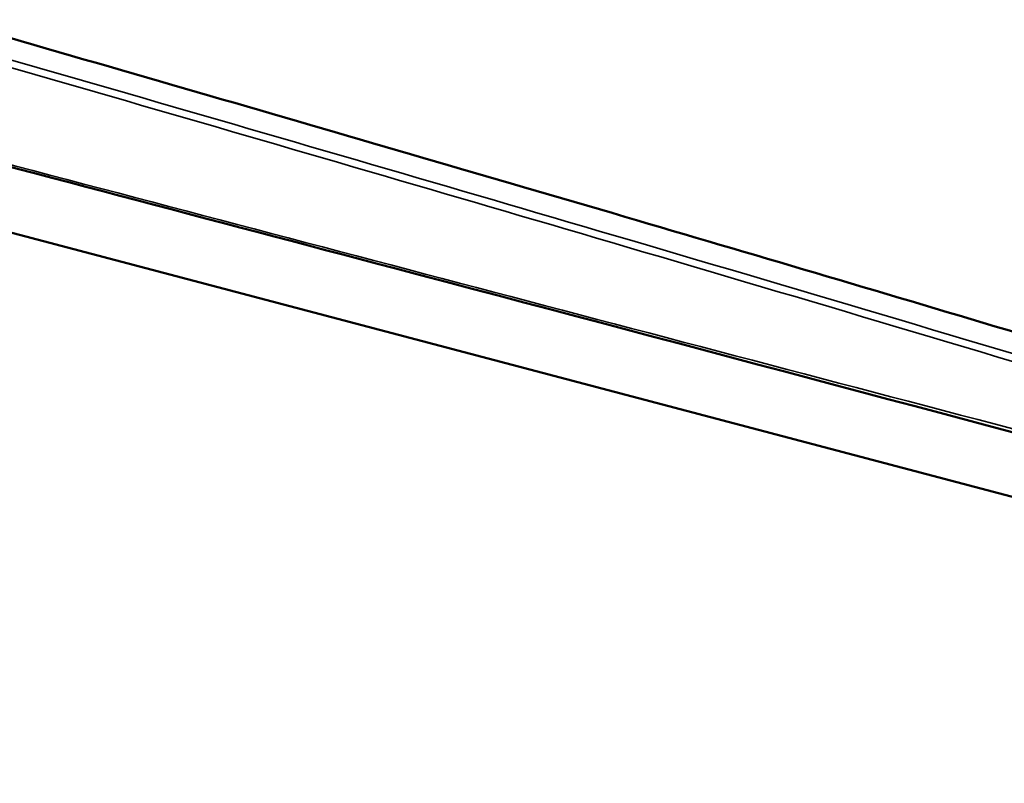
# Model space of a CAD drawing. Header units: inches. Extents: x 1.3 to 22.7, y 0.2 to 18.2.
# Tile 29 of 65: x 7.185 to 7.564, y 13.141 to 13.435. Entities that reach past the tile are written whole.
import ezdxf

# ---------------------------------------------------------------- set-up
doc = ezdxf.new("R2010")
doc.units = ezdxf.units.IN
doc.header["$LTSCALE"] = 0.833333
doc.header["$MEASUREMENT"] = 0
doc.layers.add('Visible (ANSI)', color=7, linetype='Continuous', lineweight=50)
doc.layers.add('Visible Narrow (ANSI)', color=7, linetype='Continuous', lineweight=35)

msp = doc.modelspace()

# ---------------------------------------------------------------- linework, layer by layer
at = {"layer": 'Visible (ANSI)'}
msp.add_line((7.985, 13.14122), (7.1255, 13.36809), dxfattribs=at)
for points, knots in [([(6.33867, 13.65974), (6.33972, 13.65952), (6.34435, 13.65855), (6.35578, 13.65592), (6.37685, 13.65088), (6.4096, 13.64268), (6.45612, 13.63067), (6.50452, 13.61786), (6.55178, 13.60515), (6.59426, 13.59362), (6.64187, 13.58058), (6.69487, 13.56595), (6.75323, 13.54971), (6.84028, 13.52534), (7.00939, 13.47759), (7.21004, 13.42011), (7.41424, 13.3606), (7.53832, 13.32391), (7.63191, 13.2958), (7.69568, 13.2764), (7.75394, 13.25843), (7.79089, 13.2467), (7.80828, 13.24118)], [0, 0, 0, 0, 0.009513, 0.041989, 0.103346, 0.199513, 0.336424, 0.520017, 0.631176, 0.756234, 0.895932, 1.051016, 1.221724, 1.406292, 1.807929, 2.677688, 3.109515, 3.515113, 3.702409, 3.876348, 4.034665, 4.175099, 4.175099, 4.175099, 4.175099]), ([(7.97707, 13.16946), (7.75739, 13.225), (7.54117, 13.28371), (7.2581, 13.35834), (7.18807, 13.37682), (7.11841, 13.3952)], [0, 0, 0, 0, 1.322351, 1.322351, 1.764925, 1.764925, 1.764925, 1.764925])]:
    msp.add_open_spline(points, degree=3, knots=knots, dxfattribs=at)
at = {"layer": 'Visible Narrow (ANSI)'}
for points, knots in [([(6.33138, 13.65092), (6.34276, 13.64854), (6.3542, 13.64574), (6.37632, 13.64034), (6.38701, 13.63766), (6.43347, 13.62587), (6.46935, 13.6164), (6.5644, 13.59095), (6.62376, 13.57466), (6.80303, 13.52492), (6.9238, 13.49073), (7.04571, 13.45587), (7.16876, 13.42069), (7.29297, 13.38476), (7.48744, 13.32753), (7.55689, 13.3069), (7.68472, 13.26819), (7.74299, 13.25018), (7.80149, 13.23159)], [0.000036, 0.000036, 0.000036, 0.000036, 0.103167, 0.103167, 0.199283, 0.199283, 0.519716, 0.519716, 1.043576, 1.043576, 2.087153, 2.087153, 2.087153, 3.130842, 3.130842, 3.701923, 3.701923, 4.174523, 4.174523, 4.174523, 4.174523]), ([(7.80246, 13.23435), (7.74397, 13.25294), (7.68567, 13.27095), (7.55782, 13.30965), (7.48837, 13.33027), (7.29389, 13.38749), (7.16968, 13.4234), (7.04662, 13.45858), (6.92472, 13.49342), (6.80394, 13.5276), (6.62466, 13.57732), (6.5653, 13.5936), (6.47023, 13.61904), (6.43435, 13.62851), (6.38788, 13.6403), (6.37718, 13.64299), (6.35504, 13.64839), (6.34354, 13.65119), (6.33216, 13.65357)], [-4.174531, -4.174531, -4.174531, -4.174531, -3.701923, -3.701923, -3.130842, -3.130842, -2.087153, -2.087153, -2.087153, -1.043576, -1.043576, -0.519716, -0.519716, -0.199283, -0.199283, -0.103167, -0.103167, 0, 0, 0, 0]), ([(7.97665, 13.17046), (7.95936, 13.17483), (7.94208, 13.1794), (7.90315, 13.18957), (7.8815, 13.19523), (7.8254, 13.20992), (7.79101, 13.21894), (7.68419, 13.24699), (7.61206, 13.26596), (7.54033, 13.28484), (7.46898, 13.30362), (7.39802, 13.32232), (7.25724, 13.35943), (7.18742, 13.37785), (7.11797, 13.39617)], [0.000059, 0.000059, 0.000059, 0.000059, 0.137789, 0.137789, 0.311145, 0.311145, 0.588285, 0.588285, 1.176571, 1.176571, 1.176571, 1.764884, 1.764884, 2.353196, 2.353196, 2.353196, 2.353196])]:
    msp.add_open_spline(points, degree=3, knots=knots, dxfattribs=at)

doc.saveas('drawing.dxf')
